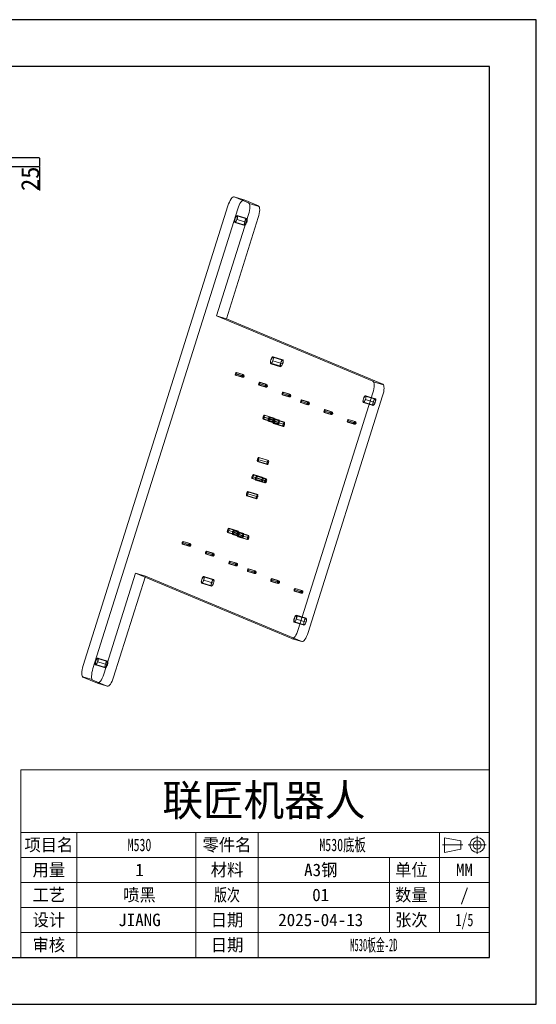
# Model space of a CAD drawing. Header units: millimetres. Extents: x 6058 to 9928, y -919 to 1817.
# Tile 2 of 2: x 8491 to 9928, y -919 to 1817. Entities that reach past the tile are written whole.
import ezdxf
from ezdxf.enums import TextEntityAlignment as Align
from ezdxf.lldxf.tags import DXFTag

# ---------------------------------------------------------------- set-up
doc = ezdxf.new("R2010")
doc.units = ezdxf.units.MM
doc.header["$PDSIZE"] = -1
doc.linetypes.add('CENTER', pattern=[10.16, 6.35, -1.27, 1.27, -1.27])
doc.layers.add('90', color=7, linetype='Continuous', true_color=0xffffff)
for name, color, linetype, lineweight in [('dim', 84, 'Continuous', 9), ('fromat', 7, 'Continuous', 13), ('粗实线层', 7, 'Continuous', 25)]:
    doc.layers.add(name, color=color, linetype=linetype, lineweight=lineweight)
doc.layers.add('细实线层', color=7, linetype='Continuous')
doc.styles.add('yx_tk_cn', font='txt')
tags = doc.linetypes.add('DASHED', pattern=[25.72, 12.86, -12.86]).pattern_tags.tags
tags[6:7] = [DXFTag(74, 4), DXFTag(75, 0), DXFTag(340, '0'), DXFTag(46, 0.0), DXFTag(50, 0.0), DXFTag(44, 0.0), DXFTag(45, 0.0)]
tags[4:5] = [DXFTag(74, 4), DXFTag(75, 0), DXFTag(340, '0'), DXFTag(46, 0.0), DXFTag(50, 0.0), DXFTag(44, 0.0), DXFTag(45, 0.0)]
doc.dimstyles.new('ISO-25', dxfattribs={"dimtxt": 2.5, "dimasz": 2.5, "dimexe": 1.25, "dimexo": 0.625, "dimtad": 1, "dimtxsty": 'Standard', "dimcen": 2.5, "dimadec": 0, "dimazin": 0, "dimtfac": 1, "dimtmove": 0, "dimatfit": 3, "dimfxl": 0, "dimarcsym": 0})

# ---------------------------------------------------------------- blocks, each defined once
blk = doc.blocks.new('$CAXA_FRAME_13B17AC1$')
at = {"layer": '粗实线层'}
for p, q in [((138.5, 95), (-138.5, 95)), ((138.5, -95), (138.5, 95)), ((-138.5, -95), (138.5, -95))]:
    blk.add_line(p, q, dxfattribs=at)
at = {"layer": '细实线层'}
for p, q in [((148.5, 105), (-148.5, 105)), ((148.5, -105), (148.5, 105)), ((-148.5, -105), (148.5, -105))]:
    blk.add_line(p, q, dxfattribs=at)
blk = doc.blocks.new('A')
at = {"layer": 'fromat'}
blk.add_line((75, 30), (0, 30), dxfattribs=at)
blk = doc.blocks.new('aa')
at = {"layer": 'fromat'}
for p, q in [((0, 0), (0, 30)), ((75, 0), (75, 30)), ((75, 20), (0, 20)), ((9, 0), (9, 20)), ((28, 0), (28, 20)), ((38, 0), (38, 20)), ((67, 4), (67, 20)), ((67.81, 19.15), (67.81, 16.8)), ((67.81, 19.15), (70.43, 18.63)), ((70.43, 17.33), (67.81, 16.8)), ((70.43, 18.63), (70.43, 17.33)), ((75, 16), (0, 16)), ((59, 4), (59, 16)), ((75, 12), (0, 12)), ((75, 8), (0, 8)), ((0, 0), (0, 4)), ((75, 4), (0, 4)), ((75, 0), (0, 0))]:
    blk.add_line(p, q, dxfattribs=at)
at = {"layer": 'fromat', "color": 1, "linetype": 'CENTER', "ltscale": 0.9}
for p, q in [((73.04, 16.54), (73.04, 19.42)), ((71.6, 17.98), (74.48, 17.98))]:
    blk.add_line(p, q, dxfattribs=at)
at = {"layer": 'fromat', "color": 1, "linetype": 'CENTER', "ltscale": 1.016}
blk.add_line((70.75, 17.98), (67.48, 17.98), dxfattribs=at)
at = {"layer": 'fromat'}
for radius in [1.18, 0.653]:
    blk.add_circle((73.04, 17.98), radius, dxfattribs=at)
at = {"layer": 'dim'}
blk.add_blockref('A', (0, 0), dxfattribs=at)
at = {"layer": 'fromat', "style": 'yx_tk_cn'}
for s, height, p in [('联匠机器人', 5, (38.91, 25.14)), ('项目名', 2, (4.5, 18)), ('零件名', 2, (33, 18)), ('用量', 2, (4.5, 14)), ('材料', 2, (33, 14)), ('单位', 2, (62.5, 14)), ('工艺', 2, (4.5, 10)), ('数量', 2, (62.5, 10)), ('设计', 2, (4.5, 6)), ('日期', 2, (33, 6)), ('张次', 2, (62.5, 6)), ('审核', 2, (4.5, 2)), ('日期', 2, (33.03, 2.01))]:
    blk.add_text(s, height=height, dxfattribs=at).set_placement(p, align=Align.MIDDLE_CENTER)
at = {"layer": 'fromat', "color": 30, "style": 'yx_tk_cn'}
blk.add_text('MM', height=2, dxfattribs=at).set_placement((71, 14), align=Align.MIDDLE_CENTER)
at = {"layer": 'fromat', "style": 'yx_tk_cn', "width": 0.8}
blk.add_text('版次', height=2, dxfattribs=at).set_placement((33, 10), align=Align.MIDDLE_CENTER)
at = {"layer": 'fromat', "color": 30, "style": 'yx_tk_cn'}
for tag, width, p in [('ASSEMBLAGE', 0.7, (19, 18)), ('1X2X3', 0.7, (51.5, 18)), ('1/5', 0.7, (71, 6)), ('D:\\AA.DWG', 0.5, (66.87, 2))]:
    blk.add_attdef(tag, text='', height=2, dxfattribs=dict(at, width=width)).set_placement(p, align=Align.MIDDLE_CENTER)
for tag, p in [('2008000', (19, 14)), ('718', (48, 14)), ('5/1000', (19, 10)), ('A0001', (48, 10)), ('3', (71, 10)), ('YANXIU', (19, 6)), ('2008-07-10', (48, 6))]:
    blk.add_attdef(tag, text='', height=2, dxfattribs=at).set_placement(p, align=Align.MIDDLE_CENTER)
blk = doc.blocks.new('*D41')
at = {"layer": 'Defpoints', "color": 0}
for p in [(8398.4, 1434.3), (8398.4, 1409.3), (8546, 1409.3)]:
    blk.add_point(p, dxfattribs=at)
at = {"layer": 'dim', "color": 0, "linetype": 'Continuous', "lineweight": -2}
for p, q in [((8398.4, 1434.3), (8546.5, 1434.3)), ((8546, 1432.3), (8546, 1411.3)), ((8398.4, 1409.3), (8546.5, 1409.3)), ((8546, 1409.3), (8546, 1342.9))]:
    blk.add_line(p, q, dxfattribs=at)
at = {"layer": 'dim', "color": 0}
for points in [[(8545.7, 1432.3), (8546.3, 1432.3), (8546, 1434.3)], [(8545.7, 1411.3), (8546.3, 1411.3), (8546, 1409.3)]]:
    blk.add_solid(points, dxfattribs=at)
at = {"layer": 'dim', "color": 0, "insert": (8520.5, 1375.1), "char_height": 50, "attachment_point": 5, "rotation": 90}
blk.add_mtext('25', dxfattribs=at)

msp = doc.modelspace()

# ---------------------------------------------------------------- linework, layer by layer
at = {"layer": '90', "color": 7, "linetype": 'Continuous', "lineweight": 18}
for p, q in [((9114.729, 1316.543), (9087.431, 1324.852)), ((9127.751, 1307.962), (9087.705, 1324.753)), ((9155.049, 1299.653), (9115.003, 1316.444)), ((8667.674, 22.238), (9070.114, 1299.75)), ((9038.726, 994.52), (9127.323, 1275.763)), ((9066.024, 986.211), (9154.621, 1267.454)), ((9095.501, 1262.123), (9095.458, 1262.141)), ((9095.458, 1262.141), (9095.502, 1262.128)), ((9096.018, 1272.59), (9095.509, 1272.746)), ((9089.682, 1253.932), (9089.637, 1253.789)), ((9473.516, 812.222), (9038.726, 994.52)), ((9066.024, 986.211), (9038.726, 994.52)), ((9500.814, 803.913), (9066.024, 986.211)), ((9195.783, 879.993), (9195.274, 880.148)), ((9189.447, 861.334), (9189.402, 861.191)), ((9195.266, 869.525), (9195.223, 869.543)), ((9195.223, 869.543), (9195.267, 869.53)), ((9091.273, 829.376), (9091.594, 829.279)), ((9093.496, 832.598), (9093.539, 832.58)), ((9093.551, 836.732), (9093.516, 836.743)), ((9093.596, 836.873), (9093.551, 836.73)), ((9156.206, 802.152), (9156.527, 802.054)), ((9158.428, 805.373), (9158.471, 805.355)), ((9158.484, 809.507), (9158.448, 809.518)), ((9158.528, 809.648), (9158.483, 809.505)), ((9221.138, 774.927), (9221.459, 774.829)), ((9223.361, 778.148), (9223.404, 778.13)), ((9223.416, 782.282), (9223.381, 782.293)), ((9223.461, 782.423), (9223.416, 782.28)), ((9265.861, 122.2), (9473.088, 780.023)), ((9293.159, 113.891), (9500.386, 771.714)), ((9453.225, 772.053), (9452.715, 772.208)), ((9272.684, 753.315), (9273.005, 753.217)), ((9274.906, 756.536), (9274.949, 756.518)), ((9274.962, 760.67), (9274.926, 760.681)), ((9275.006, 760.812), (9274.961, 760.669)), ((9446.889, 753.394), (9446.844, 753.251)), ((9452.708, 761.586), (9452.665, 761.604)), ((9452.665, 761.604), (9452.709, 761.59)), ((9171.592, 712.162), (9171.549, 712.18)), ((9171.633, 718.461), (9171.579, 718.478)), ((9171.632, 718.459), (9171.677, 718.602)), ((9185.936, 712.465), (9185.881, 712.481)), ((9185.935, 712.462), (9185.98, 712.605)), ((9337.581, 726.103), (9337.536, 725.96)), ((9339.882, 729.294), (9339.839, 729.312)), ((9339.839, 729.312), (9339.883, 729.298)), ((9340.179, 733.359), (9339.859, 733.456)), ((9168.172, 707.285), (9168.566, 707.165)), ((9182.474, 701.288), (9182.868, 701.168)), ((9185.894, 706.165), (9185.851, 706.183)), ((9196.777, 695.292), (9197.171, 695.172)), ((9200.196, 700.168), (9200.153, 700.186)), ((9200.238, 706.468), (9200.183, 706.485)), ((9200.237, 706.465), (9200.282, 706.608)), ((9402.549, 698.865), (9402.87, 698.768)), ((9404.771, 702.087), (9404.814, 702.069)), ((9404.827, 706.221), (9404.791, 706.232)), ((9404.871, 706.362), (9404.826, 706.219)), ((9152.437, 589.631), (9152.831, 589.511)), ((9155.857, 594.508), (9155.814, 594.526)), ((9155.899, 600.808), (9155.844, 600.824)), ((9155.897, 600.805), (9155.942, 600.948)), ((9140.882, 553.139), (9140.828, 553.156)), ((9140.881, 553.137), (9140.926, 553.28)), ((9150.684, 549.162), (9150.629, 549.179)), ((9150.728, 549.303), (9150.683, 549.16)), ((9137.421, 541.963), (9137.815, 541.843)), ((9140.84, 546.84), (9140.797, 546.858)), ((9147.222, 537.986), (9147.617, 537.866)), ((9150.599, 542.881), (9150.642, 542.863)), ((9122.404, 494.295), (9122.798, 494.175)), ((9125.824, 499.172), (9125.781, 499.19)), ((9125.866, 505.471), (9125.811, 505.488)), ((9125.865, 505.468), (9125.91, 505.611)), ((9069.064, 392.674), (9069.458, 392.554)), ((9072.483, 397.551), (9072.44, 397.569)), ((9072.525, 403.85), (9072.47, 403.867)), ((9072.524, 403.847), (9072.569, 403.99)), ((9083.366, 386.677), (9083.76, 386.557)), ((9086.786, 391.554), (9086.743, 391.572)), ((9086.827, 397.853), (9086.773, 397.87)), ((9086.826, 397.851), (9086.871, 397.994)), ((9101.088, 385.557), (9101.045, 385.575)), ((9101.13, 391.857), (9101.075, 391.873)), ((9101.129, 391.854), (9101.174, 391.997)), ((8943.362, 359.843), (8943.682, 359.745)), ((8945.584, 363.065), (8945.627, 363.047)), ((8945.64, 367.199), (8945.604, 367.209)), ((8945.684, 367.34), (8945.639, 367.197)), ((9097.668, 380.68), (9098.062, 380.561)), ((9008.294, 332.618), (9008.615, 332.521)), ((9010.517, 335.84), (9010.559, 335.822)), ((9010.572, 339.974), (9010.536, 339.985)), ((9010.617, 340.115), (9010.572, 339.972)), ((9073.227, 305.394), (9073.547, 305.296)), ((9075.449, 308.615), (9075.492, 308.597)), ((9075.505, 312.749), (9075.469, 312.76)), ((9075.549, 312.89), (9075.504, 312.747)), ((8724.883, -1.749), (8813.48, 279.495)), ((9248.27, 97.197), (8813.48, 279.495)), ((9124.772, 283.782), (9125.093, 283.684)), ((9126.995, 287.003), (9127.038, 286.985)), ((9127.05, 291.137), (9127.014, 291.148)), ((9127.095, 291.278), (9127.05, 291.135)), ((8752.181, -10.057), (8839.904, 268.413)), ((8997.237, 251.179), (8997.192, 251.036)), ((9003.056, 259.37), (9003.013, 259.388)), ((9003.013, 259.388), (9003.057, 259.375)), ((9003.573, 269.838), (9003.064, 269.993)), ((9189.705, 256.557), (9190.026, 256.459)), ((9191.927, 259.778), (9191.97, 259.76)), ((9191.983, 263.912), (9191.947, 263.923)), ((9192.027, 264.054), (9191.982, 263.911)), ((9254.637, 229.332), (9254.958, 229.235)), ((9256.86, 232.554), (9256.903, 232.536)), ((9256.915, 236.688), (9256.879, 236.699)), ((9256.96, 236.829), (9256.915, 236.686)), ((9254.679, 143.24), (9254.634, 143.097)), ((9260.497, 151.431), (9260.455, 151.449)), ((9260.455, 151.449), (9260.499, 151.435)), ((9261.015, 161.898), (9260.505, 162.053)), ((9248.544, 97.098), (9275.842, 88.789)), ((8708.077, 32.28), (8708.034, 32.298)), ((8708.034, 32.298), (8708.079, 32.284)), ((8708.595, 42.747), (8708.085, 42.902)), ((8702.258, 24.089), (8702.213, 23.946)), ((8707.292, -26.752), (8667.245, -9.961)), ((8707.566, -26.851), (8734.864, -35.159))]:
    msp.add_line(p, q, dxfattribs=at)
at = {"layer": '90', "color": 7, "linetype": 'DASHED', "lineweight": 13}
for p, q in [((8694.972, 13.929), (9097.412, 1291.441)), ((9122.486, 1263.384), (9095.188, 1271.693)), ((9095.501, 1262.123), (9122.799, 1253.814)), ((9095.502, 1262.128), (9122.756, 1253.832)), ((9122.85, 1264.58), (9095.552, 1272.889)), ((9122.807, 1264.437), (9096.018, 1272.59)), ((9116.935, 1245.48), (9089.637, 1253.789)), ((9116.98, 1245.623), (9089.682, 1253.932)), ((9090.092, 1254.952), (9117.39, 1246.643)), ((9116.935, 1245.48), (9116.98, 1245.623)), ((9122.756, 1253.832), (9122.799, 1253.814)), ((9222.251, 870.787), (9194.953, 879.095)), ((9222.615, 871.982), (9195.317, 880.291)), ((9222.572, 871.839), (9195.783, 879.993)), ((9216.7, 852.882), (9189.402, 861.191)), ((9216.745, 853.025), (9189.447, 861.334)), ((9189.858, 862.354), (9217.156, 854.045)), ((9195.266, 869.525), (9222.564, 861.216)), ((9195.267, 869.53), (9222.521, 861.234)), ((9216.7, 852.882), (9216.745, 853.025)), ((9222.521, 861.234), (9222.564, 861.216)), ((9091.23, 829.233), (9110.338, 823.417)), ((9091.404, 829.807), (9109.603, 824.268)), ((9091.594, 829.279), (9109.472, 823.837)), ((9111.583, 830.773), (9093.385, 836.312)), ((9111.694, 827.058), (9093.496, 832.598)), ((9112.647, 826.764), (9093.539, 832.58)), ((9111.714, 831.203), (9093.551, 836.732)), ((9093.551, 836.73), (9111.749, 831.191)), ((9112.668, 831.07), (9093.559, 836.886)), ((9093.596, 836.873), (9112.704, 831.057)), ((9110.513, 823.991), (9112.362, 823.428)), ((9111.566, 827.112), (9111.694, 827.058)), ((9111.566, 827.112), (9112.476, 826.835)), ((9111.749, 831.191), (9111.614, 830.762)), ((9112.524, 830.485), (9111.614, 830.762)), ((9112.647, 826.764), (9112.476, 826.835)), ((9114.342, 829.933), (9112.493, 830.496)), ((9112.524, 830.485), (9112.704, 831.057)), ((9113.098, 823.819), (9115.138, 826.137)), ((9115.138, 826.137), (9114.735, 829.199)), ((9156.162, 802.008), (9175.271, 796.192)), ((9156.337, 802.582), (9174.536, 797.043)), ((9156.527, 802.054), (9174.405, 796.612)), ((9176.516, 803.548), (9158.317, 809.087)), ((9176.627, 799.834), (9158.428, 805.373)), ((9177.58, 799.539), (9158.471, 805.355)), ((9158.483, 809.505), (9176.682, 803.966)), ((9176.647, 803.979), (9158.484, 809.507)), ((9177.6, 803.845), (9158.492, 809.661)), ((9158.528, 809.648), (9177.637, 803.832)), ((9175.446, 796.766), (9177.295, 796.203)), ((9176.498, 799.888), (9176.627, 799.834)), ((9176.498, 799.888), (9177.408, 799.611)), ((9176.682, 803.966), (9176.547, 803.537)), ((9177.457, 803.26), (9176.547, 803.537)), ((9177.58, 799.539), (9177.408, 799.611)), ((9179.275, 802.708), (9177.426, 803.271)), ((9177.457, 803.26), (9177.637, 803.832)), ((9178.03, 796.594), (9180.071, 798.912)), ((9180.071, 798.912), (9179.668, 801.974)), ((9221.095, 774.783), (9240.203, 768.967)), ((9221.269, 775.357), (9239.468, 769.818)), ((9221.459, 774.829), (9239.337, 769.388)), ((9241.448, 776.323), (9223.25, 781.863)), ((9241.559, 772.609), (9223.361, 778.148)), ((9242.512, 772.314), (9223.404, 778.13)), ((9241.579, 776.754), (9223.416, 782.282)), ((9223.416, 782.28), (9241.614, 776.741)), ((9242.533, 776.62), (9223.424, 782.437)), ((9223.461, 782.423), (9242.569, 776.607)), ((9240.378, 769.541), (9242.227, 768.978)), ((9241.431, 772.663), (9241.559, 772.609)), ((9241.431, 772.663), (9242.341, 772.386)), ((9241.614, 776.741), (9241.479, 776.312)), ((9242.389, 776.035), (9241.479, 776.312)), ((9242.512, 772.314), (9242.341, 772.386)), ((9244.207, 775.484), (9242.358, 776.046)), ((9242.389, 776.035), (9242.569, 776.607)), ((9242.963, 769.369), (9245.003, 771.687)), ((9245.003, 771.687), (9244.6, 774.749)), ((9479.693, 762.847), (9452.395, 771.156)), ((9480.057, 764.043), (9452.759, 772.352)), ((9480.013, 763.899), (9453.225, 772.053)), ((9272.64, 753.171), (9291.749, 747.355)), ((9272.815, 753.745), (9291.014, 748.206)), ((9273.005, 753.217), (9290.883, 747.776)), ((9292.994, 754.711), (9274.795, 760.251)), ((9293.105, 750.997), (9274.906, 756.536)), ((9294.058, 750.702), (9274.949, 756.518)), ((9274.961, 760.669), (9293.16, 755.129)), ((9293.125, 755.142), (9274.962, 760.67)), ((9294.078, 755.009), (9274.97, 760.825)), ((9275.006, 760.812), (9294.115, 754.995)), ((9291.924, 747.929), (9293.773, 747.366)), ((9292.976, 751.051), (9293.105, 750.997)), ((9292.976, 751.051), (9293.886, 750.774)), ((9293.16, 755.129), (9293.025, 754.7)), ((9293.935, 754.423), (9293.025, 754.7)), ((9294.058, 750.702), (9293.886, 750.774)), ((9295.753, 753.872), (9293.904, 754.435)), ((9293.935, 754.423), (9294.115, 754.995)), ((9294.508, 747.757), (9296.549, 750.075)), ((9296.549, 750.075), (9296.146, 753.137)), ((9474.142, 744.942), (9446.844, 753.251)), ((9474.187, 745.085), (9446.889, 753.394)), ((9447.299, 754.414), (9474.597, 746.105)), ((9452.708, 761.586), (9480.006, 753.277)), ((9452.709, 761.59), (9479.963, 753.295)), ((9474.142, 744.942), (9474.187, 745.085)), ((9479.963, 753.295), (9480.006, 753.277)), ((9198.658, 709.451), (9171.36, 717.76)), ((9198.847, 703.871), (9171.549, 712.18)), ((9198.89, 703.853), (9171.592, 712.162)), ((9198.921, 710.312), (9171.623, 718.621)), ((9171.632, 718.459), (9198.93, 710.15)), ((9198.877, 710.169), (9171.633, 718.461)), ((9171.677, 718.602), (9198.975, 710.293)), ((9212.961, 703.455), (9185.663, 711.764)), ((9213.223, 704.316), (9185.925, 712.625)), ((9185.935, 712.462), (9213.233, 704.153)), ((9213.179, 704.172), (9185.936, 712.465)), ((9185.98, 712.605), (9213.278, 704.296)), ((9356.645, 720.144), (9337.536, 725.96)), ((9355.78, 720.564), (9337.581, 726.103)), ((9337.748, 726.521), (9358.705, 720.142)), ((9357.926, 727.487), (9339.728, 733.026)), ((9339.882, 729.294), (9358.99, 723.477)), ((9339.883, 729.298), (9358.038, 723.772)), ((9359.011, 727.784), (9339.902, 733.6)), ((9358.057, 727.917), (9340.179, 733.359)), ((9355.915, 720.993), (9355.78, 720.564)), ((9355.915, 720.993), (9356.825, 720.716)), ((9356.645, 720.144), (9356.825, 720.716)), ((9358.819, 723.549), (9357.909, 723.826)), ((9358.038, 723.772), (9357.909, 723.826)), ((9358.819, 723.549), (9358.99, 723.477)), ((9360.685, 726.647), (9358.836, 727.21)), ((9359.441, 720.533), (9361.481, 722.851)), ((9361.481, 722.851), (9361.078, 725.912)), ((9168.128, 707.141), (9195.426, 698.832)), ((9168.39, 708.002), (9195.688, 699.693)), ((9168.566, 707.165), (9195.47, 698.976)), ((9182.431, 701.145), (9209.729, 692.836)), ((9182.693, 702.006), (9209.991, 693.697)), ((9182.868, 701.168), (9209.772, 692.979)), ((9213.149, 697.874), (9185.851, 706.183)), ((9213.192, 697.856), (9185.894, 706.165)), ((9196.733, 695.148), (9224.031, 686.839)), ((9196.995, 696.009), (9224.293, 687.7)), ((9197.171, 695.172), (9224.075, 686.983)), ((9198.89, 703.853), (9198.847, 703.871)), ((9198.93, 710.15), (9198.975, 710.293)), ((9227.263, 697.458), (9199.965, 705.767)), ((9227.451, 691.878), (9200.153, 700.186)), ((9227.494, 691.86), (9200.196, 700.168)), ((9227.525, 698.319), (9200.227, 706.628)), ((9200.237, 706.465), (9227.535, 698.156)), ((9227.481, 698.176), (9200.238, 706.468)), ((9200.282, 706.608), (9227.58, 698.299)), ((9213.192, 697.856), (9213.149, 697.874)), ((9213.233, 704.153), (9213.278, 704.296)), ((9227.494, 691.86), (9227.451, 691.878)), ((9227.535, 698.156), (9227.58, 698.299)), ((9402.505, 698.722), (9421.614, 692.906)), ((9402.68, 699.296), (9420.879, 693.757)), ((9402.87, 698.768), (9420.748, 693.326)), ((9422.859, 700.262), (9404.66, 705.801)), ((9422.97, 696.548), (9404.771, 702.087)), ((9423.923, 696.253), (9404.814, 702.069)), ((9404.826, 706.219), (9423.025, 700.68)), ((9422.99, 700.692), (9404.827, 706.221)), ((9423.943, 700.559), (9404.835, 706.375)), ((9404.871, 706.362), (9423.98, 700.546)), ((9421.789, 693.48), (9423.638, 692.917)), ((9422.841, 696.602), (9422.97, 696.548)), ((9422.841, 696.602), (9423.751, 696.325)), ((9423.025, 700.68), (9422.89, 700.251)), ((9423.8, 699.974), (9422.89, 700.251)), ((9423.923, 696.253), (9423.751, 696.325)), ((9425.618, 699.422), (9423.769, 699.985)), ((9423.8, 699.974), (9423.98, 700.546)), ((9424.373, 693.308), (9426.414, 695.626)), ((9426.414, 695.626), (9426.011, 698.688)), ((9152.393, 589.488), (9179.691, 581.179)), ((9152.655, 590.349), (9179.953, 582.04)), ((9152.831, 589.511), (9179.735, 581.323)), ((9182.924, 591.798), (9155.626, 600.107)), ((9183.112, 586.217), (9155.814, 594.526)), ((9183.155, 586.199), (9155.857, 594.508)), ((9183.186, 592.659), (9155.888, 600.968)), ((9155.897, 600.805), (9183.195, 592.496)), ((9183.142, 592.516), (9155.899, 600.808)), ((9155.942, 600.948), (9183.241, 592.639)), ((9183.155, 586.199), (9183.112, 586.217)), ((9183.195, 592.496), (9183.241, 592.639)), ((9167.907, 544.13), (9140.609, 552.439)), ((9168.169, 544.991), (9140.871, 553.3)), ((9140.881, 553.137), (9168.179, 544.828)), ((9168.126, 544.847), (9140.882, 553.139)), ((9140.926, 553.28), (9168.224, 544.971)), ((9175.889, 540.707), (9150.411, 548.461)), ((9177.061, 541.291), (9150.673, 549.322)), ((9150.683, 549.16), (9176.161, 541.405)), ((9176.107, 541.424), (9150.684, 549.162)), ((9150.728, 549.303), (9177.116, 541.271)), ((9137.377, 541.82), (9164.675, 533.511)), ((9137.639, 542.681), (9164.937, 534.372)), ((9137.815, 541.843), (9164.719, 533.654)), ((9168.095, 538.549), (9140.797, 546.858)), ((9168.138, 538.531), (9140.84, 546.84)), ((9147.179, 537.842), (9173.567, 529.811)), ((9147.441, 538.703), (9172.919, 530.949)), ((9147.617, 537.866), (9172.701, 530.231)), ((9176.077, 535.126), (9150.599, 542.881)), ((9177.03, 534.831), (9150.642, 542.863)), ((9168.138, 538.531), (9168.095, 538.549)), ((9168.179, 544.828), (9168.224, 544.971)), ((9173.829, 530.672), (9174.739, 530.395)), ((9175.863, 535.216), (9176.077, 535.126)), ((9175.863, 535.216), (9176.773, 534.939)), ((9176.161, 541.405), (9175.936, 540.69)), ((9176.846, 540.413), (9175.936, 540.69)), ((9177.03, 534.831), (9176.773, 534.939)), ((9177.709, 540.153), (9176.799, 540.43)), ((9176.846, 540.413), (9177.116, 541.271)), ((9122.361, 494.151), (9149.659, 485.842)), ((9122.623, 495.012), (9149.921, 486.703)), ((9122.798, 494.175), (9149.702, 485.986)), ((9152.891, 496.461), (9125.593, 504.77)), ((9153.079, 490.881), (9125.781, 499.19)), ((9153.122, 490.863), (9125.824, 499.172)), ((9153.153, 497.322), (9125.855, 505.631)), ((9125.865, 505.468), (9153.163, 497.16)), ((9153.109, 497.179), (9125.866, 505.471)), ((9125.91, 505.611), (9153.208, 497.303)), ((9153.163, 497.16), (9153.208, 497.303)), ((9153.122, 490.863), (9153.079, 490.881)), ((9069.02, 392.53), (9096.318, 384.221)), ((9069.282, 393.391), (9096.58, 385.082)), ((9069.458, 392.554), (9096.362, 384.365)), ((9099.55, 394.84), (9072.252, 403.149)), ((9099.738, 389.26), (9072.44, 397.569)), ((9099.781, 389.242), (9072.483, 397.551)), ((9099.812, 395.701), (9072.514, 404.01)), ((9072.524, 403.847), (9099.822, 395.539)), ((9099.768, 395.558), (9072.525, 403.85)), ((9072.569, 403.99), (9099.867, 395.682)), ((9083.322, 386.534), (9110.62, 378.225)), ((9083.584, 387.395), (9110.882, 379.086)), ((9083.76, 386.557), (9110.664, 378.368)), ((9113.852, 388.844), (9086.554, 397.153)), ((9114.041, 383.263), (9086.743, 391.572)), ((9114.084, 383.245), (9086.786, 391.554)), ((9114.114, 389.705), (9086.816, 398.014)), ((9086.826, 397.851), (9114.124, 389.542)), ((9114.071, 389.561), (9086.827, 397.853)), ((9086.871, 397.994), (9114.169, 389.685)), ((9099.781, 389.242), (9099.738, 389.26)), ((9099.822, 395.539), (9099.867, 395.682)), ((9128.155, 382.847), (9100.857, 391.156)), ((9128.343, 377.267), (9101.045, 385.575)), ((9128.386, 377.249), (9101.088, 385.557)), ((9128.417, 383.708), (9101.119, 392.017)), ((9101.129, 391.854), (9128.427, 383.545)), ((9128.373, 383.565), (9101.13, 391.857)), ((9101.174, 391.997), (9128.472, 383.688)), ((9114.084, 383.245), (9114.041, 383.263)), ((9114.124, 389.542), (9114.169, 389.685)), ((9128.427, 383.545), (9128.472, 383.688)), ((8943.318, 359.7), (8962.427, 353.883)), ((8943.493, 360.274), (8961.691, 354.734)), ((8943.682, 359.745), (8961.56, 354.304)), ((8963.671, 361.24), (8945.473, 366.779)), ((8963.783, 357.525), (8945.584, 363.065)), ((8964.736, 357.23), (8945.627, 363.047)), ((8945.639, 367.197), (8963.838, 361.658)), ((8963.803, 361.67), (8945.64, 367.199)), ((8964.756, 361.537), (8945.648, 367.353)), ((8945.684, 367.34), (8964.793, 361.524)), ((8963.654, 357.579), (8963.783, 357.525)), ((8963.654, 357.579), (8964.564, 357.302)), ((8963.838, 361.658), (8963.703, 361.228)), ((8964.613, 360.952), (8963.703, 361.228)), ((8964.736, 357.23), (8964.564, 357.302)), ((8966.43, 360.4), (8964.581, 360.963)), ((8964.613, 360.952), (8964.793, 361.524)), ((8965.186, 354.285), (8967.227, 356.604)), ((8967.227, 356.604), (8966.824, 359.665)), ((9097.625, 380.537), (9124.923, 372.228)), ((9097.887, 381.398), (9125.185, 373.089)), ((9098.062, 380.561), (9124.966, 372.372)), ((9128.386, 377.249), (9128.343, 377.267)), ((8962.601, 354.457), (8964.45, 353.895)), ((9008.251, 332.475), (9027.359, 326.659)), ((9008.425, 333.049), (9026.624, 327.51)), ((9008.615, 332.521), (9026.493, 327.079)), ((9028.604, 334.015), (9010.405, 339.554)), ((9028.715, 330.301), (9010.517, 335.84)), ((9029.668, 330.006), (9010.559, 335.822)), ((9028.735, 334.445), (9010.572, 339.974)), ((9010.572, 339.972), (9028.77, 334.433)), ((9029.689, 334.312), (9010.58, 340.128)), ((9010.617, 340.115), (9029.725, 334.299)), ((9028.587, 330.355), (9028.715, 330.301)), ((9028.587, 330.355), (9029.496, 330.078)), ((9028.77, 334.433), (9028.635, 334.004)), ((9029.545, 333.727), (9028.635, 334.004)), ((9029.668, 330.006), (9029.496, 330.078)), ((9031.363, 333.175), (9029.514, 333.738)), ((9029.545, 333.727), (9029.725, 334.299)), ((9030.119, 327.061), (9032.159, 329.379)), ((9032.159, 329.379), (9031.756, 332.441)), ((9027.534, 327.233), (9029.383, 326.67)), ((9073.183, 305.25), (9092.292, 299.434)), ((9073.358, 305.824), (9091.556, 300.285)), ((9073.547, 305.296), (9091.425, 299.854)), ((9093.536, 306.79), (9075.338, 312.329)), ((9093.648, 303.076), (9075.449, 308.615)), ((9094.601, 302.781), (9075.492, 308.597)), ((9075.504, 312.747), (9093.703, 307.208)), ((9093.668, 307.221), (9075.505, 312.749)), ((9094.621, 307.087), (9075.513, 312.903)), ((9075.549, 312.89), (9094.658, 307.074)), ((9093.519, 303.13), (9093.648, 303.076)), ((9093.519, 303.13), (9094.429, 302.853)), ((9093.703, 307.208), (9093.568, 306.779)), ((9094.478, 306.502), (9093.568, 306.779)), ((9094.601, 302.781), (9094.429, 302.853)), ((9096.295, 305.95), (9094.446, 306.513)), ((9094.478, 306.502), (9094.658, 307.074)), ((9095.051, 299.836), (9097.092, 302.154)), ((9097.092, 302.154), (9096.689, 305.216)), ((8813.48, 279.495), (8840.778, 271.186)), ((9092.466, 300.008), (9094.315, 299.445)), ((9124.729, 283.638), (9143.837, 277.822)), ((9124.903, 284.212), (9143.102, 278.673)), ((9125.093, 283.684), (9142.971, 278.242)), ((9145.082, 285.178), (9126.883, 290.718)), ((9145.193, 281.464), (9126.995, 287.003)), ((9146.146, 281.169), (9127.038, 286.985)), ((9145.213, 285.609), (9127.05, 291.137)), ((9127.05, 291.135), (9145.248, 285.596)), ((9146.167, 285.475), (9127.058, 291.292)), ((9127.095, 291.278), (9146.203, 285.462)), ((9144.012, 278.396), (9145.861, 277.833)), ((9145.065, 281.518), (9145.193, 281.464)), ((9145.065, 281.518), (9145.975, 281.241)), ((9145.248, 285.596), (9145.113, 285.167)), ((9146.023, 284.89), (9145.113, 285.167)), ((9146.146, 281.169), (9145.975, 281.241)), ((9147.841, 284.339), (9145.992, 284.901)), ((9146.023, 284.89), (9146.203, 285.462)), ((9146.597, 278.224), (9148.637, 280.542)), ((9148.637, 280.542), (9148.234, 283.604)), ((8839.904, 268.413), (8840.778, 271.186)), ((9275.568, 88.888), (8840.778, 271.186)), ((9024.49, 242.727), (8997.192, 251.036)), ((9024.535, 242.87), (8997.237, 251.179)), ((8997.647, 252.199), (9024.946, 243.89)), ((9030.041, 260.632), (9002.743, 268.941)), ((9003.056, 259.37), (9030.354, 251.062)), ((9003.057, 259.375), (9030.311, 251.08)), ((9030.405, 261.828), (9003.107, 270.136)), ((9030.362, 261.684), (9003.573, 269.838)), ((9030.311, 251.08), (9030.354, 251.062)), ((9189.661, 256.413), (9208.77, 250.597)), ((9189.836, 256.987), (9208.034, 251.448)), ((9190.026, 256.459), (9207.903, 251.018)), ((9210.015, 257.954), (9191.816, 263.493)), ((9210.126, 254.239), (9191.927, 259.778)), ((9211.079, 253.944), (9191.97, 259.76)), ((9191.982, 263.911), (9210.181, 258.371)), ((9210.146, 258.384), (9191.983, 263.912)), ((9211.099, 258.251), (9191.991, 264.067)), ((9192.027, 264.054), (9211.136, 258.237)), ((9208.944, 251.171), (9210.793, 250.608)), ((9209.997, 254.293), (9210.126, 254.239)), ((9209.997, 254.293), (9210.907, 254.016)), ((9210.181, 258.371), (9210.046, 257.942)), ((9210.956, 257.665), (9210.046, 257.942)), ((9211.079, 253.944), (9210.907, 254.016)), ((9212.773, 257.114), (9210.924, 257.677)), ((9210.956, 257.665), (9211.136, 258.237)), ((9211.529, 250.999), (9213.57, 253.317)), ((9213.57, 253.317), (9213.167, 256.379)), ((9024.49, 242.727), (9024.535, 242.87)), ((9254.594, 229.189), (9273.702, 223.373)), ((9254.768, 229.763), (9272.967, 224.223)), ((9254.958, 229.235), (9272.836, 223.793)), ((9274.947, 230.729), (9256.748, 236.268)), ((9275.058, 227.014), (9256.86, 232.554)), ((9276.011, 226.719), (9256.903, 232.536)), ((9275.078, 231.159), (9256.915, 236.688)), ((9256.915, 236.686), (9275.113, 231.147)), ((9276.032, 231.026), (9256.923, 236.842)), ((9256.96, 236.829), (9276.068, 231.013)), ((9273.877, 223.947), (9275.726, 223.384)), ((9274.93, 227.068), (9275.058, 227.014)), ((9274.93, 227.068), (9275.84, 226.791)), ((9275.113, 231.147), (9274.978, 230.718)), ((9275.888, 230.441), (9274.978, 230.718)), ((9276.011, 226.719), (9275.84, 226.791)), ((9277.706, 229.889), (9275.857, 230.452)), ((9275.888, 230.441), (9276.068, 231.013)), ((9276.462, 223.775), (9278.502, 226.093)), ((9278.502, 226.093), (9278.099, 229.155)), ((9281.932, 134.788), (9254.634, 143.097)), ((9281.977, 134.931), (9254.679, 143.24)), ((9255.089, 144.259), (9282.387, 135.951)), ((9287.483, 152.692), (9260.185, 161.001)), ((9260.497, 151.431), (9287.795, 143.122)), ((9260.499, 151.435), (9287.753, 143.14)), ((9287.847, 153.888), (9260.549, 162.197)), ((9287.803, 153.745), (9261.015, 161.898)), ((9287.753, 143.14), (9287.795, 143.122)), ((9281.932, 134.788), (9281.977, 134.931)), ((8735.063, 33.541), (8707.765, 41.85)), ((8708.077, 32.28), (8735.375, 23.971)), ((8708.079, 32.284), (8735.332, 23.989)), ((8735.427, 34.737), (8708.129, 43.046)), ((8735.383, 34.593), (8708.595, 42.747)), ((8729.511, 15.637), (8702.213, 23.946)), ((8729.556, 15.78), (8702.258, 24.089)), ((8702.669, 25.108), (8729.967, 16.799)), ((8729.511, 15.637), (8729.556, 15.78)), ((8735.332, 23.989), (8735.375, 23.971)), ((8692.875, -16.776), (8666.877, -8.863)), ((8734.59, -35.06), (8694.543, -18.27))]:
    msp.add_line(p, q, dxfattribs=at)
at = {"layer": '90', "color": 7, "linetype": 'Continuous', "lineweight": 13}
for p, q in [((9156.718, 1298.159), (9129.42, 1306.468)), ((9502.483, 802.419), (9475.185, 810.728)), ((8666.877, -8.863), (8665.577, -8.467))]:
    msp.add_line(p, q, dxfattribs=at)
at = {"layer": '90', "color": 7, "linetype": 'Continuous', "lineweight": 18}
for centre, major_axis, start_param, end_param in [((9078.695, 1296.152), (-8.736, -28.7), 3.11014433, 4.68094066), ((9105.993, 1287.843), (8.736, 28.7), 6.25173698, 6.28320197), ((9118.742, 1279.361), (-8.736, -28.7), 1.539348, 3.11014433), ((9146.04, 1271.052), (8.736, 28.7), 4.68094066, 6.25173698), ((9092.64, 1263.322), (-2.912, -9.567), 1.539348, 6.25173698), ((9092.64, 1263.322), (-2.868, -9.423), 1.539348, 6.25173698), ((9192.406, 870.725), (-2.912, -9.567), 1.539348, 6.25173698), ((9192.406, 870.725), (-2.868, -9.423), 1.539348, 6.25173698), ((9092.395, 833.059), (-1.165, -3.827), 3.11014433, 7.82253331), ((9092.395, 833.059), (-1.121, -3.683), 3.11014433, 7.82253331), ((9157.327, 805.835), (-1.165, -3.827), 3.11014433, 7.82253331), ((9157.327, 805.835), (-1.121, -3.683), 3.11014433, 7.82253331), ((9464.507, 783.621), (-8.736, -28.7), 1.539348, 3.11014433), ((9491.805, 775.312), (8.736, 28.7), 4.68094066, 6.25173698), ((9222.26, 778.61), (-1.165, -3.827), 3.11014433, 7.82253331), ((9222.26, 778.61), (-1.121, -3.683), 3.11014433, 7.82253331), ((9449.847, 762.785), (-2.912, -9.567), 1.539348, 6.25173698), ((9449.847, 762.785), (-2.868, -9.423), 1.539348, 6.25173698), ((9273.805, 756.998), (-1.165, -3.827), 3.11014433, 7.82253331), ((9273.805, 756.998), (-1.121, -3.683), 3.11014433, 7.82253331), ((9169.875, 712.881), (1.747, 5.74), 6.25173698, 10.96412597), ((9169.875, 712.881), (1.703, 5.596), 6.25173698, 10.96412597), ((9184.178, 706.885), (1.747, 5.74), 6.25173698, 10.96412597), ((9184.178, 706.885), (1.703, 5.596), 6.25173698, 10.96412597), ((9338.738, 729.773), (-1.165, -3.827), 1.539348, 6.25173698), ((9338.738, 729.773), (-1.121, -3.683), 1.539348, 6.25173698), ((9198.48, 700.888), (1.747, 5.74), 6.25173698, 10.96412597), ((9198.48, 700.888), (1.703, 5.596), 6.25173698, 10.96412597), ((9403.67, 702.549), (-1.165, -3.827), 3.11014433, 7.82253331), ((9403.67, 702.549), (-1.121, -3.683), 3.11014433, 7.82253331), ((9154.141, 595.228), (1.747, 5.74), 6.25173698, 10.96412597), ((9154.141, 595.228), (1.703, 5.596), 6.25173698, 10.96412597), ((9139.124, 547.56), (1.747, 5.74), 6.25173698, 10.96412597), ((9139.124, 547.56), (1.703, 5.596), 6.25173698, 10.96412597), ((9148.926, 543.582), (-1.747, -5.74), 3.11014433, 7.82253331), ((9148.926, 543.582), (-1.703, -5.596), 3.11014433, 7.82253331), ((9124.108, 499.891), (1.747, 5.74), 6.25173698, 10.96412597), ((9124.108, 499.891), (1.703, 5.596), 6.25173698, 10.96412597), ((9070.767, 398.27), (1.747, 5.74), 6.25173698, 10.96412597), ((9070.767, 398.27), (1.703, 5.596), 6.25173698, 10.96412597), ((9085.069, 392.274), (1.747, 5.74), 6.25173698, 10.96412597), ((9085.069, 392.274), (1.703, 5.596), 6.25173698, 10.96412597), ((9099.372, 386.277), (1.703, 5.596), 6.25173698, 10.96412597), ((9099.372, 386.277), (1.747, 5.74), 6.25173698, 10.96412597), ((8944.483, 363.526), (-1.121, -3.683), 3.11014433, 7.82253331), ((8944.483, 363.526), (-1.165, -3.827), 3.11014433, 7.82253331), ((9009.415, 336.302), (-1.121, -3.683), 3.11014433, 7.82253331), ((9009.415, 336.302), (-1.165, -3.827), 3.11014433, 7.82253331), ((9074.348, 309.077), (-1.165, -3.827), 3.11014433, 7.82253331), ((9074.348, 309.077), (-1.121, -3.683), 3.11014433, 7.82253331), ((9125.893, 287.465), (-1.165, -3.827), 3.11014433, 7.82253331), ((9125.893, 287.465), (-1.121, -3.683), 3.11014433, 7.82253331), ((9000.195, 260.57), (-2.868, -9.423), 1.539348, 6.25173698), ((9000.195, 260.57), (-2.912, -9.567), 1.539348, 6.25173698), ((9190.826, 260.24), (-1.165, -3.827), 3.11014433, 7.82253331), ((9190.826, 260.24), (-1.121, -3.683), 3.11014433, 7.82253331), ((9255.758, 233.015), (-1.121, -3.683), 3.11014433, 7.82253331), ((9255.758, 233.015), (-1.165, -3.827), 3.11014433, 7.82253331), ((9257.637, 152.63), (-2.912, -9.567), 1.539348, 6.25173698), ((9257.637, 152.63), (-2.868, -9.423), 1.539348, 6.25173698), ((9257.28, 125.798), (-8.736, -28.7), 6.25173698, 7.82253331), ((9284.578, 117.489), (8.736, 28.7), 3.14160934, 4.68094066), ((8705.217, 33.479), (-2.912, -9.567), 1.539348, 6.25173698), ((8705.217, 33.479), (-2.868, -9.423), 1.539348, 6.25173698), ((8676.255, 18.64), (-8.736, -28.7), 4.68094066, 6.25173698), ((8716.301, 1.849), (-8.736, -28.7), 6.25173698, 7.82253331), ((8743.6, -6.459), (8.736, 28.7), 3.14160934, 4.68094066)]:
    msp.add_ellipse(centre, major_axis=major_axis, ratio=0.30872629, start_param=start_param, end_param=end_param, dxfattribs=at)
at = {"layer": '90', "color": 7, "linetype": 'DASHED', "lineweight": 13}
for centre, major_axis, start_param, end_param in [((9105.993, 1287.843), (8.736, 28.7), 0.00001668, 1.539348), ((9119.938, 1255.014), (2.912, 9.567), 4.68094066, 9.39332964), ((9119.938, 1255.014), (2.868, 9.423), 4.68094066, 9.39332964), ((9219.704, 862.416), (2.912, 9.567), 4.68094066, 9.39332964), ((9219.704, 862.416), (2.868, 9.423), 4.68094066, 9.39332964), ((9110.593, 827.52), (1.121, 3.683), 6.25173698, 10.96412597), ((9110.593, 827.52), (-0.99, -3.253), 3.11014433, 7.82253331), ((9111.503, 827.243), (1.165, 3.827), 6.25173698, 10.96412597), ((9111.503, 827.243), (-0.99, -3.253), 3.11014433, 7.82253331), ((9175.526, 800.295), (1.121, 3.683), 6.25173698, 10.96412597), ((9175.526, 800.295), (-0.99, -3.253), 3.11014433, 7.82253331), ((9176.436, 800.019), (1.165, 3.827), 6.25173698, 10.96412597), ((9176.436, 800.019), (-0.99, -3.253), 3.11014433, 7.82253331), ((9240.458, 773.071), (1.121, 3.683), 6.25173698, 10.96412597), ((9240.458, 773.071), (-0.99, -3.253), 3.11014433, 7.82253331), ((9241.368, 772.794), (1.165, 3.827), 6.25173698, 10.96412597), ((9241.368, 772.794), (-0.99, -3.253), 3.11014433, 7.82253331), ((9292.004, 751.459), (1.121, 3.683), 6.25173698, 10.96412597), ((9292.004, 751.459), (-0.99, -3.253), 3.11014433, 7.82253331), ((9292.914, 751.182), (1.165, 3.827), 6.25173698, 10.96412597), ((9292.914, 751.182), (-0.99, -3.253), 3.11014433, 7.82253331), ((9477.145, 754.476), (2.868, 9.423), 4.68094066, 9.39332964), ((9477.145, 754.476), (2.912, 9.567), 4.68094066, 9.39332964), ((9356.936, 724.234), (1.121, 3.683), 4.68094066, 9.39332964), ((9356.936, 724.234), (-0.99, -3.253), 1.539348, 6.25173698), ((9357.846, 723.957), (1.165, 3.827), 4.68094066, 9.39332964), ((9357.846, 723.957), (-0.99, -3.253), 1.539348, 6.25173698), ((9197.173, 704.572), (1.747, 5.74), 6.25173698, 10.96412597), ((9197.173, 704.572), (1.703, 5.596), 6.25173698, 10.96412597), ((9211.476, 698.576), (1.747, 5.74), 6.25173698, 10.96412597), ((9211.476, 698.576), (1.703, 5.596), 6.25173698, 10.96412597), ((9225.778, 692.579), (1.747, 5.74), 6.25173698, 10.96412597), ((9225.778, 692.579), (1.703, 5.596), 6.25173698, 10.96412597), ((9421.869, 697.009), (1.121, 3.683), 6.25173698, 10.96412597), ((9421.869, 697.009), (-0.99, -3.253), 3.11014433, 7.82253331), ((9422.779, 696.732), (1.165, 3.827), 6.25173698, 10.96412597), ((9422.779, 696.732), (-0.99, -3.253), 3.11014433, 7.82253331), ((9181.439, 586.919), (1.747, 5.74), 6.25173698, 10.96412597), ((9181.439, 586.919), (1.703, 5.596), 6.25173698, 10.96412597), ((9166.422, 539.251), (1.747, 5.74), 6.25173698, 10.96412597), ((9166.422, 539.251), (1.703, 5.596), 6.25173698, 10.96412597), ((9174.404, 535.828), (1.703, 5.596), 6.25173698, 10.96412597), ((9174.404, 535.828), (-1.485, -4.879), 3.11014433, 7.82253331), ((9175.314, 535.551), (1.747, 5.74), 6.25173698, 10.96412597), ((9175.314, 535.551), (-1.485, -4.879), 3.11014433, 7.82253331), ((9151.406, 491.582), (1.747, 5.74), 6.25173698, 10.96412597), ((9151.406, 491.582), (1.703, 5.596), 6.25173698, 10.96412597), ((9098.065, 389.961), (1.747, 5.74), 6.25173698, 10.96412597), ((9098.065, 389.961), (1.703, 5.596), 6.25173698, 10.96412597), ((9112.367, 383.965), (1.703, 5.596), 6.25173698, 10.96412597), ((9112.367, 383.965), (1.747, 5.74), 6.25173698, 10.96412597), ((9126.67, 377.968), (1.747, 5.74), 6.25173698, 10.96412597), ((9126.67, 377.968), (1.703, 5.596), 6.25173698, 10.96412597), ((8962.681, 357.987), (1.121, 3.683), 6.25173698, 10.96412597), ((8962.681, 357.987), (-0.99, -3.253), 3.11014433, 7.82253331), ((8963.591, 357.71), (1.165, 3.827), 6.25173698, 10.96412597), ((8963.591, 357.71), (-0.99, -3.253), 3.11014433, 7.82253331), ((9027.614, 330.762), (1.121, 3.683), 6.25173698, 10.96412597), ((9027.614, 330.762), (-0.99, -3.253), 3.11014433, 7.82253331), ((9028.524, 330.485), (1.165, 3.827), 6.25173698, 10.96412597), ((9028.524, 330.485), (-0.99, -3.253), 3.11014433, 7.82253331), ((9092.546, 303.538), (1.121, 3.683), 6.25173698, 10.96412597), ((9092.546, 303.538), (-0.99, -3.253), 3.11014433, 7.82253331), ((9093.456, 303.261), (1.165, 3.827), 6.25173698, 10.96412597), ((9093.456, 303.261), (-0.99, -3.253), 3.11014433, 7.82253331), ((9144.092, 281.926), (1.121, 3.683), 6.25173698, 10.96412597), ((9144.092, 281.926), (-0.99, -3.253), 3.11014433, 7.82253331), ((9145.002, 281.649), (1.165, 3.827), 6.25173698, 10.96412597), ((9145.002, 281.649), (-0.99, -3.253), 3.11014433, 7.82253331), ((9027.493, 252.261), (2.912, 9.567), 4.68094066, 9.39332964), ((9027.493, 252.261), (2.868, 9.423), 4.68094066, 9.39332964), ((9209.025, 254.701), (1.121, 3.683), 6.25173698, 10.96412597), ((9209.025, 254.701), (-0.99, -3.253), 3.11014433, 7.82253331), ((9209.934, 254.424), (1.165, 3.827), 6.25173698, 10.96412597), ((9209.934, 254.424), (-0.99, -3.253), 3.11014433, 7.82253331), ((9273.957, 227.476), (1.121, 3.683), 6.25173698, 10.96412597), ((9273.957, 227.476), (-0.99, -3.253), 3.11014433, 7.82253331), ((9274.867, 227.199), (1.165, 3.827), 6.25173698, 10.96412597), ((9274.867, 227.199), (-0.99, -3.253), 3.11014433, 7.82253331), ((9284.935, 144.321), (2.912, 9.567), 4.68094066, 9.39332964), ((9284.935, 144.321), (2.868, 9.423), 4.68094066, 9.39332964), ((9284.578, 117.489), (8.736, 28.7), 3.11014433, 3.14160931), ((8732.515, 25.17), (2.912, 9.567), 4.68094066, 9.39332964), ((8732.515, 25.17), (2.868, 9.423), 4.68094066, 9.39332964), ((8703.553, 10.331), (8.736, 28.7), 1.539348, 3.11014433), ((8743.6, -6.459), (8.736, 28.7), 3.11014433, 3.14160931)]:
    msp.add_ellipse(centre, major_axis=major_axis, ratio=0.30872629, start_param=start_param, end_param=end_param, dxfattribs=at)
at = {"layer": '90', "color": 7, "linetype": 'Continuous', "lineweight": 18}
for centre, major_axis in [((9092.64, 1263.322), (-2.548, -8.371)), ((9192.406, 870.725), (-2.548, -8.371)), ((9092.395, 833.059), (-0.99, -3.253)), ((9157.327, 805.835), (-0.99, -3.253)), ((9222.26, 778.61), (-0.99, -3.253)), ((9449.847, 762.785), (-2.548, -8.371)), ((9273.805, 756.998), (-0.99, -3.253)), ((9169.875, 712.881), (1.485, 4.879)), ((9184.178, 706.885), (1.485, 4.879)), ((9338.738, 729.773), (0.99, 3.253)), ((9198.48, 700.888), (1.485, 4.879)), ((9403.67, 702.549), (-0.99, -3.253)), ((9154.141, 595.228), (1.485, 4.879)), ((9139.124, 547.56), (1.485, 4.879)), ((9148.926, 543.582), (-1.485, -4.879)), ((9124.108, 499.891), (1.485, 4.879)), ((9070.767, 398.27), (1.485, 4.879)), ((9085.069, 392.274), (1.485, 4.879)), ((9099.372, 386.277), (1.485, 4.879)), ((8944.483, 363.526), (-0.99, -3.253)), ((9009.415, 336.302), (-0.99, -3.253)), ((9074.348, 309.077), (-0.99, -3.253)), ((9125.893, 287.465), (-0.99, -3.253)), ((9000.195, 260.57), (-2.548, -8.371)), ((9190.826, 260.24), (-0.99, -3.253)), ((9255.758, 233.015), (-0.99, -3.253)), ((9257.637, 152.63), (-2.548, -8.371)), ((8705.217, 33.479), (-2.548, -8.371))]:
    msp.add_ellipse(centre, major_axis=major_axis, ratio=0.30872629, dxfattribs=at)
at = {"layer": '90', "color": 7, "linetype": 'DASHED', "lineweight": 13}
for centre, major_axis in [((9119.938, 1255.014), (2.548, 8.371)), ((9219.704, 862.416), (2.548, 8.371)), ((9113.352, 826.68), (-0.99, -3.253)), ((9178.285, 799.456), (-0.99, -3.253)), ((9243.217, 772.231), (-0.99, -3.253)), ((9294.763, 750.619), (-0.99, -3.253)), ((9477.145, 754.476), (2.548, 8.371)), ((9359.695, 723.394), (-0.99, -3.253)), ((9197.173, 704.572), (1.485, 4.879)), ((9211.476, 698.576), (1.485, 4.879)), ((9225.778, 692.579), (1.485, 4.879)), ((9424.628, 696.17), (-0.99, -3.253)), ((9181.439, 586.919), (1.485, 4.879)), ((9166.422, 539.251), (1.485, 4.879)), ((9176.224, 535.274), (1.485, 4.879)), ((9151.406, 491.582), (1.485, 4.879)), ((9098.065, 389.961), (1.485, 4.879)), ((9112.367, 383.965), (1.485, 4.879)), ((9126.67, 377.968), (1.485, 4.879)), ((8965.44, 357.147), (-0.99, -3.253)), ((9030.373, 329.923), (-0.99, -3.253)), ((9095.305, 302.698), (-0.99, -3.253)), ((9146.851, 281.086), (-0.99, -3.253)), ((9027.493, 252.261), (2.548, 8.371)), ((9211.783, 253.861), (-0.99, -3.253)), ((9276.716, 226.636), (-0.99, -3.253)), ((9284.935, 144.321), (2.548, 8.371)), ((8732.515, 25.17), (2.548, 8.371))]:
    msp.add_ellipse(centre, major_axis=major_axis, ratio=0.30872629, dxfattribs=at)

# ---------------------------------------------------------------- block references
at = {"layer": 'dim'}
ref = msp.add_blockref('aa', (8494.095, -788.677), dxfattribs=dict(at, xscale=17.37651239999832, yscale=17.37651240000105, zscale=17.37651240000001))
ref.add_attrib('3', '/', dxfattribs={"layer": 'fromat', "color": 30, "height": 34.753, "style": 'yx_tk_cn'}).set_placement((9727.827, -614.912), align=Align.MIDDLE_CENTER)
ref.add_attrib('A0001', '01', dxfattribs={"layer": 'fromat', "color": 30, "height": 34.753, "style": 'yx_tk_cn'}).set_placement((9328.168, -614.912), align=Align.MIDDLE_CENTER)
ref.add_attrib('ASSEMBLAGE', 'M530', dxfattribs={"layer": 'fromat', "color": 30, "height": 34.753, "style": 'yx_tk_cn', "width": 0.7}).set_placement((8824.249, -475.9), align=Align.MIDDLE_CENTER)
ref.add_attrib('1X2X3', 'M530底板', dxfattribs={"layer": 'fromat', "color": 30, "height": 34.753, "style": 'yx_tk_cn', "width": 0.7}).set_placement((9388.985, -475.9), align=Align.MIDDLE_CENTER)
ref.add_attrib('D:\\AA.DWG', 'M530板金-2D', dxfattribs={"layer": 'fromat', "color": 30, "height": 34.753, "style": 'yx_tk_cn', "width": 0.5}).set_placement((9475.868, -753.924), align=Align.MIDDLE_CENTER)
ref.add_attrib('718', 'A3钢', dxfattribs={"layer": 'fromat', "color": 30, "height": 34.753, "style": 'yx_tk_cn'}).set_placement((9328.168, -545.406), align=Align.MIDDLE_CENTER)
ref.add_attrib('1/5', '1/5', dxfattribs={"layer": 'fromat', "color": 30, "height": 34.753, "style": 'yx_tk_cn', "width": 0.7}).set_placement((9727.827, -684.418), align=Align.MIDDLE_CENTER)
ref.add_attrib('2008-07-10', '2025-04-13', dxfattribs={"layer": 'fromat', "color": 30, "height": 34.753, "style": 'yx_tk_cn'}).set_placement((9328.168, -684.418), align=Align.MIDDLE_CENTER)
ref.add_attrib('5/1000', '喷黑', dxfattribs={"layer": 'fromat', "color": 30, "height": 34.753, "style": 'yx_tk_cn'}).set_placement((8824.249, -614.912), align=Align.MIDDLE_CENTER)
ref.add_attrib('YANXIU', 'JIANG', dxfattribs={"layer": 'fromat', "color": 30, "height": 34.753, "style": 'yx_tk_cn'}).set_placement((8824.249, -684.418), align=Align.MIDDLE_CENTER)
ref.add_attrib('2008000', '1', dxfattribs={"layer": 'fromat', "color": 30, "height": 34.753, "style": 'yx_tk_cn'}).set_placement((8824.249, -545.406), align=Align.MIDDLE_CENTER)
at = {"layer": '粗实线层', "xscale": 13.02929971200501, "yscale": 13.02929971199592, "zscale": 13.02929971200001}
msp.add_blockref('$CAXA_FRAME_13B17AC1$', (7992.775, 449.106), dxfattribs=at)

# ---------------------------------------------------------------- dimensions: what is measured, and where the dimension line sits
at = {"layer": 'dim'}
dim = msp.add_linear_dim(base=(8545.985, 1409.269), p1=(8398.393, 1434.269), p2=(8398.393, 1409.269), angle=90, dimstyle='ISO-25', override={"dimtxt": 50, "dimasz": 2, "dimexe": 0.49975, "dimexo": 0, "dimgap": 0.49975, "dimadec": 2, "dimazin": 2, "dimtzin": 0, "dimarcsym": 1}, dxfattribs=at)
dim.commit()
dim.dimension.update_dxf_attribs({"geometry": '*D41', "text_midpoint": (8520.485, 1375.065)})

doc.saveas('drawing.dxf')
